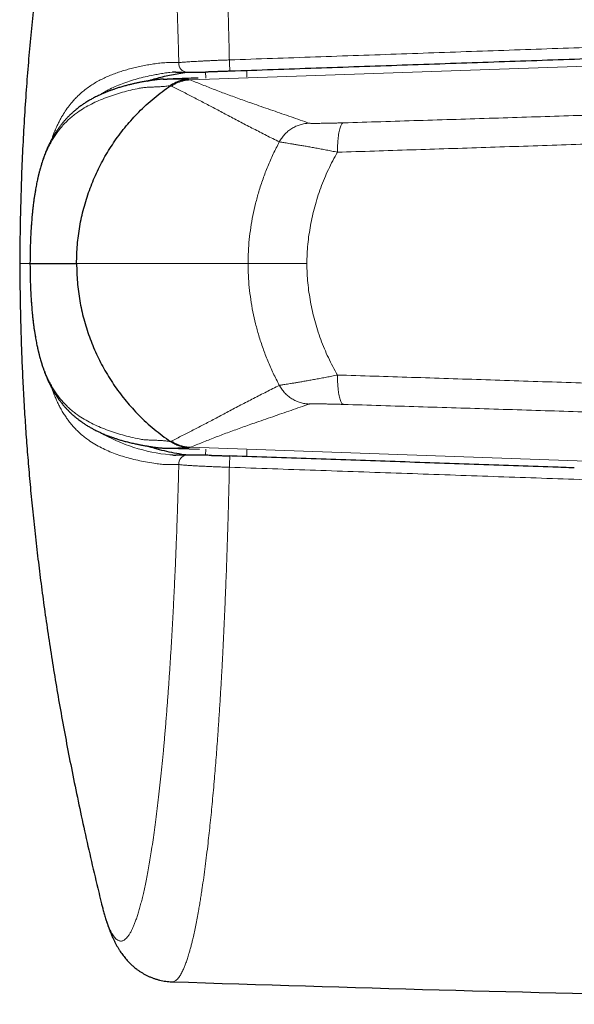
# Model space of a CAD drawing. Header units: millimetres. Extents: x 8 to 834, y 12 to 760.
# Tile 7 of 65: x 372 to 385, y 558 to 580. Entities that reach past the tile are written whole.
import ezdxf

# ---------------------------------------------------------------- set-up
doc = ezdxf.new("R2010")
doc.units = ezdxf.units.MM

msp = doc.modelspace()

# ---------------------------------------------------------------- linework, layer by layer
at = {"color": 252, "linetype": 'Continuous', "lineweight": 0}
for p, q in [((375.852, 578.97), (399.582, 579.799)), ((376.207, 579.011), (376.203, 579.151)), ((377.132, 579.183), (377.135, 579.032)), ((373.277, 574.818), (373.285, 574.818)), ((373.285, 574.818), (377.161, 574.818)), ((378.492, 574.818), (377.161, 574.818)), ((375.852, 570.665), (399.582, 569.837)), ((376.203, 570.485), (376.206, 570.624)), ((377.134, 570.604), (377.131, 570.453))]:
    msp.add_line(p, q, dxfattribs=at)
at = {"color": 7, "linetype": 'Continuous', "lineweight": 30}
for p, q in [((375.244, 578.987), (375.336, 578.988)), ((372.233, 574.818), (373.277, 574.818)), ((372.233, 574.818), (372.234, 574.818)), ((375.244, 570.648), (375.356, 570.647)), ((375.356, 570.646), (376.062, 570.623)), ((376.752, 570.469), (376.752, 570.469)), ((373.82, 560.464), (373.85, 560.343))]:
    msp.add_line(p, q, dxfattribs=at)
at = {"color": 252, "linetype": 'Continuous', "lineweight": 0, "flags": 128}
msp.add_lwpolyline([(375.453, 579.145), (375.446, 579.145), (375.396, 579.141), (375.396, 579.141), (375.396, 579.141)], dxfattribs=at)
at = {"color": 252, "linetype": 'Continuous', "lineweight": 0}
for centre, radius, start, end in [((375.791, 579.341), 0.195, 174.0131, 267.5414), ((379.537, 579.44), 2.798, 180.3518, 185.6111), ((375.778, 574.409), 3.933, 240.1129, 264.4231), ((375.791, 570.294), 0.195, 92.3659, 185.9888), ((379.618, 570.192), 2.879, 174.4843, 179.5952)]:
    msp.add_arc(centre, radius, start, end, dxfattribs=at)
at = {"color": 7, "linetype": 'Continuous', "lineweight": 30}
msp.add_arc((408.634, 1558.906), 1000.876, 268.099513, 269.482671, dxfattribs=at)
at = {"color": 252, "linetype": 'Continuous', "lineweight": 0}
for points, knots in [([(376.739, 579.423), (376.736, 579.543), (376.731, 579.784), (376.722, 580.141), (376.712, 580.496), (376.702, 580.835), (376.692, 581.158), (376.682, 581.465), (376.671, 581.769), (376.659, 582.083), (376.646, 582.405), (376.632, 582.736), (376.617, 583.064), (376.602, 583.387), (376.586, 583.706), (376.568, 584.045), (376.547, 584.401), (376.525, 584.773), (376.501, 585.137), (376.479, 585.459), (376.458, 585.742), (376.44, 585.987), (376.421, 586.228), (376.4, 586.473), (376.379, 586.723), (376.355, 586.975), (376.332, 587.222), (376.307, 587.462), (376.283, 587.696), (376.255, 587.94), (376.225, 588.192), (376.193, 588.45), (376.159, 588.698), (376.13, 588.902), (376.105, 589.069), (376.084, 589.201), (376.063, 589.329), (376.038, 589.469), (376.011, 589.619), (375.98, 589.776), (375.949, 589.925), (375.921, 590.052), (375.895, 590.16), (375.872, 590.251), (375.849, 590.337), (375.822, 590.431), (375.792, 590.528), (375.758, 590.627), (375.724, 590.715), (375.694, 590.786), (375.667, 590.841), (375.643, 590.884), (375.62, 590.923), (375.593, 590.961), (375.563, 590.996), (375.53, 591.025), (375.497, 591.045), (375.467, 591.055), (375.449, 591.055), (375.441, 591.055)], [0, 0, 0, 0, 0.018012, 0.036023, 0.054074, 0.072125, 0.08812, 0.104116, 0.120138, 0.136161, 0.154177, 0.172196, 0.190212, 0.208317, 0.226424, 0.244528, 0.266785, 0.289041, 0.311371, 0.333701, 0.349694, 0.365687, 0.381707, 0.397727, 0.415739, 0.433753, 0.451765, 0.469865, 0.487967, 0.506066, 0.528313, 0.550559, 0.572879, 0.595199, 0.608608, 0.622018, 0.635443, 0.648869, 0.667698, 0.686528, 0.705401, 0.724275, 0.737936, 0.751598, 0.765276, 0.778954, 0.798551, 0.818149, 0.837795, 0.857442, 0.870909, 0.884375, 0.897857, 0.91134, 0.930249, 0.949159, 0.968112, 0.987066, 1, 1, 1, 1]), ([(373.849, 589.292), (373.85, 589.294), (373.862, 589.343), (373.885, 589.431), (373.921, 589.556), (373.958, 589.67), (373.996, 589.774), (374.034, 589.865), (374.072, 589.942), (374.109, 590.005), (374.146, 590.055), (374.184, 590.093), (374.221, 590.12), (374.259, 590.134), (374.297, 590.137), (374.335, 590.127), (374.374, 590.105), (374.414, 590.07), (374.454, 590.021), (374.494, 589.96), (374.534, 589.886), (374.572, 589.802), (374.61, 589.708), (374.647, 589.602), (374.684, 589.485), (374.721, 589.356), (374.757, 589.217), (374.793, 589.067), (374.829, 588.904), (374.866, 588.727), (374.902, 588.535), (374.938, 588.331), (374.973, 588.12), (375.006, 587.902), (375.038, 587.678), (375.07, 587.444), (375.101, 587.201), (375.132, 586.949), (375.161, 586.687), (375.19, 586.417), (375.219, 586.133), (375.248, 585.835), (375.276, 585.523), (375.303, 585.203), (375.329, 584.879), (375.353, 584.552), (375.376, 584.223), (375.399, 583.887), (375.42, 583.544), (375.441, 583.195), (375.461, 582.839), (375.48, 582.477), (375.498, 582.103), (375.515, 581.717), (375.532, 581.318), (375.548, 580.914), (375.562, 580.517), (375.575, 580.128), (375.586, 579.747), (375.593, 579.49), (375.597, 579.362)], [0, 0, 0, 0, 0.000697, 0.017929, 0.035161, 0.053419, 0.071684, 0.08995, 0.108207, 0.125562, 0.142923, 0.160284, 0.177639, 0.195135, 0.212632, 0.229851, 0.247071, 0.265347, 0.283632, 0.301916, 0.320192, 0.33745, 0.354715, 0.371979, 0.389237, 0.406631, 0.424025, 0.441153, 0.458281, 0.476419, 0.494564, 0.51271, 0.530848, 0.548039, 0.565237, 0.582434, 0.599626, 0.616817, 0.634015, 0.651213, 0.668404, 0.686455, 0.704514, 0.722573, 0.740624, 0.757823, 0.775028, 0.792233, 0.809432, 0.82663, 0.843836, 0.861041, 0.87824, 0.896308, 0.914384, 0.93246, 0.950529, 0.967018, 0.983511, 1, 1, 1, 1]), ([(376.739, 579.423), (377.388, 579.446), (378.685, 579.491), (380.632, 579.559), (382.579, 579.627), (384.526, 579.695), (386.473, 579.763), (388.42, 579.831), (390.368, 579.899), (392.879, 579.988), (395.956, 580.096), (398.384, 580.182), (399.597, 580.224)], [0, 0, 0, 0, 0.085175, 0.170351, 0.255526, 0.340705, 0.425884, 0.511066, 0.596248, 0.681431, 0.840714, 1, 1, 1, 1]), ([(372.725, 577.633), (372.734, 577.658), (372.752, 577.712), (372.788, 577.802), (372.827, 577.895), (372.869, 577.985), (372.908, 578.061), (372.948, 578.134), (373.002, 578.225), (373.073, 578.331), (373.151, 578.432), (373.226, 578.519), (373.297, 578.593), (373.381, 578.672), (373.474, 578.749), (373.578, 578.825), (373.684, 578.894), (373.794, 578.956), (373.906, 579.013), (374.022, 579.065), (374.141, 579.112), (374.263, 579.154), (374.388, 579.193), (374.516, 579.229), (374.647, 579.261), (374.782, 579.29), (374.921, 579.315), (375.062, 579.338), (375.207, 579.357), (375.384, 579.366), (375.515, 579.363), (375.597, 579.362)], [0, 0, 0, 0, 0.014486, 0.030825, 0.056312, 0.075506, 0.0947, 0.113929, 0.133158, 0.171778, 0.210434, 0.236273, 0.267681, 0.299099, 0.338478, 0.377856, 0.417282, 0.456709, 0.496119, 0.535529, 0.574963, 0.614398, 0.654156, 0.693915, 0.733689, 0.773463, 0.813788, 0.854114, 0.894468, 0.93482, 1, 1, 1, 1]), ([(375.597, 579.362), (375.605, 579.363), (375.622, 579.365), (375.652, 579.368), (375.685, 579.371), (375.727, 579.374), (375.779, 579.378), (375.843, 579.382), (375.915, 579.387), (375.991, 579.391), (376.072, 579.395), (376.157, 579.4), (376.247, 579.404), (376.34, 579.408), (376.436, 579.412), (376.535, 579.416), (376.636, 579.419), (376.704, 579.422), (376.739, 579.423)], [0, 0, 0, 0, 0.048002, 0.096301, 0.144751, 0.193508, 0.260194, 0.327294, 0.395717, 0.464604, 0.530299, 0.59687, 0.66389, 0.731836, 0.797703, 0.864019, 0.931762, 1, 1, 1, 1]), ([(375.396, 579.141), (375.396, 579.141), (375.351, 579.136), (375.264, 579.124), (375.139, 579.103), (374.995, 579.076), (374.832, 579.042), (374.654, 578.997), (374.482, 578.946), (374.315, 578.887), (374.154, 578.821), (374.015, 578.753), (373.903, 578.691), (373.844, 578.653), (373.818, 578.636)], [0, 0, 0, 0, 0.00001, 0.072325, 0.144647, 0.21697, 0.325545, 0.43412, 0.542867, 0.651636, 0.759875, 0.868146, 0.941708, 1, 1, 1, 1]), ([(375.408, 578.841), (375.372, 578.836), (375.301, 578.827), (375.198, 578.818), (375.098, 578.813), (375, 578.809), (374.903, 578.805), (374.808, 578.801), (374.671, 578.776), (374.511, 578.745), (374.322, 578.692), (374.138, 578.637), (373.959, 578.574), (373.784, 578.504), (373.618, 578.426), (373.459, 578.339), (373.326, 578.252), (373.216, 578.17), (373.127, 578.095), (373.04, 578.013), (372.957, 577.923), (372.883, 577.832), (372.817, 577.74), (372.758, 577.65), (372.701, 577.551), (372.646, 577.445), (372.597, 577.336), (372.553, 577.226), (372.514, 577.116), (372.477, 576.997), (372.443, 576.878), (372.414, 576.759), (372.388, 576.644), (372.364, 576.52), (372.342, 576.392), (372.322, 576.261), (372.304, 576.127), (372.288, 575.985), (372.274, 575.836), (372.263, 575.688), (372.253, 575.545), (372.246, 575.407), (372.241, 575.266), (372.236, 575.121), (372.233, 574.971), (372.233, 574.87), (372.233, 574.818)], [0, 0, 0, 0, 0.0227572, 0.04546, 0.0682347, 0.0910477, 0.1138763, 0.1365244, 0.1589008, 0.2009079, 0.2428917, 0.2848532, 0.3297783, 0.3746757, 0.4195581, 0.4644038, 0.5091672, 0.5376105, 0.5660425, 0.5944345, 0.6227599, 0.6509958, 0.6731092, 0.6951553, 0.7171295, 0.73903, 0.7608654, 0.7782059, 0.7955411, 0.8128504, 0.830066, 0.8434901, 0.8568025, 0.8700527, 0.8832327, 0.89508, 0.9067368, 0.91835, 0.9299952, 0.9415624, 0.951121, 0.9606556, 0.9702521, 0.9799901, 0.9897822, 1, 1, 1, 1]), ([(375.336, 578.988), (375.354, 578.989), (375.421, 578.99), (375.538, 578.988), (375.683, 578.984), (375.77, 578.981), (375.814, 578.98)], [0, 0, 0, 0, 0.108146, 0.405074, 0.702208, 1, 1, 1, 1]), ([(375.427, 578.829), (375.424, 578.831), (375.418, 578.836), (375.416, 578.843), (375.415, 578.846)], [0, 0, 0, 0, 0.4998892, 1, 1, 1, 1]), ([(375.852, 578.97), (375.827, 578.969), (375.777, 578.966), (375.702, 578.952), (375.629, 578.931), (375.558, 578.904), (375.49, 578.87), (375.448, 578.843), (375.427, 578.829)], [0, 0, 0, 0, 0.165418, 0.33233, 0.5, 0.66767, 0.834582, 1, 1, 1, 1]), ([(377.868, 577.571), (377.771, 577.619), (377.575, 577.717), (377.285, 577.865), (376.997, 578.014), (376.714, 578.164), (376.441, 578.309), (376.178, 578.448), (375.923, 578.58), (375.675, 578.708), (375.51, 578.789), (375.427, 578.829)], [0, 0, 0, 0, 0.1119912, 0.2239828, 0.3359774, 0.4479783, 0.5599865, 0.6699961, 0.7800044, 0.8900056, 1, 1, 1, 1]), ([(375.814, 578.98), (375.822, 578.978), (375.837, 578.975), (375.847, 578.972), (375.852, 578.97)], [0, 0, 0, 0, 0.500128, 1, 1, 1, 1]), ([(375.852, 578.97), (375.944, 578.934), (376.126, 578.862), (376.405, 578.751), (376.694, 578.641), (376.994, 578.532), (377.336, 578.411), (377.719, 578.279), (378.133, 578.136), (378.407, 578.04), (378.544, 577.992)], [0, 0, 0, 0, 0.112003, 0.224002, 0.335997, 0.447993, 0.559991, 0.706659, 0.853329, 1, 1, 1, 1]), ([(379.317, 578.001), (379.6, 578.01), (380.165, 578.027), (381.014, 578.053), (381.864, 578.08), (382.714, 578.106), (383.56, 578.133), (384.403, 578.16), (385.243, 578.187), (386.083, 578.214), (386.995, 578.244), (387.978, 578.277), (389.031, 578.312), (390.086, 578.347), (391.143, 578.383), (392.2, 578.42), (393.259, 578.456), (393.966, 578.481), (394.32, 578.493)], [0, 0, 0, 0, 0.057372, 0.114598, 0.17171, 0.22874, 0.285725, 0.34169, 0.397668, 0.453667, 0.509694, 0.579598, 0.649549, 0.71954, 0.789565, 0.859628, 0.929752, 1, 1, 1, 1]), ([(378.544, 577.992), (378.51, 577.99), (378.442, 577.985), (378.341, 577.961), (378.243, 577.924), (378.149, 577.874), (378.062, 577.811), (377.986, 577.739), (377.92, 577.659), (377.885, 577.6), (377.868, 577.571)], [0, 0, 0, 0, 0.121274, 0.245686, 0.372283, 0.5, 0.627717, 0.754314, 0.878726, 1, 1, 1, 1]), ([(378.544, 577.992), (378.547, 577.991), (378.553, 577.99), (378.577, 577.989), (378.612, 577.988), (378.658, 577.988), (378.714, 577.988), (378.779, 577.989), (378.853, 577.99), (378.935, 577.991), (379.023, 577.993), (379.117, 577.996), (379.215, 577.998), (379.283, 578), (379.317, 578.001)], [0, 0, 0, 0, 0.080836, 0.161276, 0.242242, 0.323763, 0.405514, 0.487771, 0.570788, 0.654788, 0.739816, 0.825801, 0.912595, 1, 1, 1, 1]), ([(379.317, 578.001), (379.311, 578), (379.299, 577.996), (379.282, 577.979), (379.265, 577.951), (379.249, 577.913), (379.234, 577.865), (379.221, 577.807), (379.209, 577.74), (379.199, 577.667), (379.191, 577.588), (379.186, 577.505), (379.182, 577.421), (379.181, 577.364), (379.181, 577.336)], [0, 0, 0, 0, 0.078347, 0.159284, 0.242418, 0.327281, 0.413336, 0.5, 0.586664, 0.672719, 0.757582, 0.840716, 0.921653, 1, 1, 1, 1]), ([(394.281, 577.854), (393.925, 577.841), (393.212, 577.815), (392.144, 577.776), (391.078, 577.738), (390.013, 577.7), (388.949, 577.662), (387.887, 577.625), (386.893, 577.591), (385.966, 577.559), (385.106, 577.53), (384.247, 577.501), (383.389, 577.473), (382.538, 577.444), (381.693, 577.417), (380.854, 577.39), (380.017, 577.363), (379.46, 577.345), (379.181, 577.336)], [0, 0, 0, 0, 0.070365, 0.140644, 0.210842, 0.280975, 0.351057, 0.421106, 0.491138, 0.548032, 0.604933, 0.661847, 0.718786, 0.775759, 0.831757, 0.887797, 0.943879, 1, 1, 1, 1]), ([(377.161, 574.818), (377.161, 574.818), (377.161, 574.909), (377.166, 575.09), (377.187, 575.362), (377.221, 575.634), (377.269, 575.906), (377.33, 576.177), (377.405, 576.454), (377.497, 576.734), (377.606, 577.018), (377.728, 577.298), (377.822, 577.48), (377.868, 577.571)], [0, 0, 0, 0, 0.000021, 0.094813, 0.189669, 0.28447, 0.381352, 0.478292, 0.575181, 0.680853, 0.786526, 0.893263, 1, 1, 1, 1]), ([(379.181, 577.336), (379.139, 577.345), (379.055, 577.362), (378.931, 577.386), (378.81, 577.409), (378.693, 577.431), (378.581, 577.451), (378.474, 577.47), (378.374, 577.487), (378.28, 577.503), (378.195, 577.517), (378.117, 577.53), (378.049, 577.541), (377.991, 577.55), (377.943, 577.558), (377.906, 577.564), (377.88, 577.568), (377.872, 577.57), (377.868, 577.571)], [0, 0, 0, 0, 0.061346, 0.123048, 0.185018, 0.247171, 0.309432, 0.371749, 0.434095, 0.496481, 0.558973, 0.621628, 0.684494, 0.747643, 0.810751, 0.873635, 0.93661, 1, 1, 1, 1]), ([(379.181, 577.336), (379.145, 577.272), (379.073, 577.143), (378.975, 576.944), (378.885, 576.74), (378.804, 576.532), (378.731, 576.318), (378.668, 576.105), (378.615, 575.894), (378.572, 575.683), (378.537, 575.47), (378.511, 575.254), (378.495, 575.036), (378.493, 574.891), (378.492, 574.818)], [0, 0, 0, 0, 0.083895, 0.167833, 0.251733, 0.337078, 0.422463, 0.507809, 0.58912, 0.670465, 0.751772, 0.834503, 0.917277, 1, 1, 1, 1]), ([(372.232, 574.818), (372.215, 574.818), (372.128, 574.818), (372.051, 574.818), (371.995, 574.818), (372.007, 574.818), (372.008, 574.818)], [0, 0, 0, 0, 0.103977, 0.516082, 0.928858, 1, 1, 1, 1]), ([(375.408, 570.795), (375.372, 570.799), (375.301, 570.808), (375.198, 570.817), (375.098, 570.823), (375, 570.827), (374.903, 570.83), (374.808, 570.834), (374.671, 570.86), (374.511, 570.891), (374.322, 570.943), (374.138, 570.999), (373.959, 571.061), (373.784, 571.132), (373.618, 571.209), (373.459, 571.297), (373.326, 571.383), (373.216, 571.466), (373.127, 571.541), (373.04, 571.622), (372.957, 571.712), (372.883, 571.803), (372.817, 571.895), (372.758, 571.986), (372.701, 572.084), (372.646, 572.191), (372.597, 572.3), (372.553, 572.41), (372.514, 572.519), (372.477, 572.638), (372.443, 572.758), (372.414, 572.876), (372.388, 572.992), (372.364, 573.116), (372.342, 573.244), (372.322, 573.375), (372.304, 573.509), (372.288, 573.651), (372.274, 573.8), (372.263, 573.947), (372.253, 574.09), (372.246, 574.228), (372.241, 574.37), (372.236, 574.515), (372.233, 574.665), (372.233, 574.766), (372.233, 574.818)], [0, 0, 0, 0, 0.0227572, 0.04546, 0.0682347, 0.0910477, 0.1138763, 0.1365244, 0.1589008, 0.2009079, 0.2428917, 0.2848532, 0.3297783, 0.3746757, 0.4195581, 0.4644038, 0.5091672, 0.5376105, 0.5660425, 0.5944345, 0.6227599, 0.6509958, 0.6731092, 0.6951553, 0.7171295, 0.73903, 0.7608654, 0.7782059, 0.7955411, 0.8128504, 0.830066, 0.8434901, 0.8568025, 0.8700527, 0.8832327, 0.89508, 0.9067368, 0.91835, 0.9299952, 0.9415624, 0.951121, 0.9606556, 0.9702521, 0.9799901, 0.9897822, 1, 1, 1, 1]), ([(377.161, 574.818), (377.161, 574.818), (377.161, 574.727), (377.166, 574.545), (377.187, 574.274), (377.221, 574.002), (377.269, 573.73), (377.33, 573.458), (377.405, 573.182), (377.497, 572.901), (377.606, 572.617), (377.728, 572.337), (377.822, 572.156), (377.868, 572.065)], [0, 0, 0, 0, 0.000021, 0.094813, 0.189669, 0.28447, 0.381352, 0.478292, 0.575181, 0.680853, 0.786526, 0.893263, 1, 1, 1, 1]), ([(379.181, 572.299), (379.145, 572.364), (379.073, 572.492), (378.975, 572.691), (378.885, 572.895), (378.804, 573.104), (378.731, 573.317), (378.668, 573.53), (378.615, 573.742), (378.572, 573.952), (378.537, 574.165), (378.511, 574.381), (378.495, 574.599), (378.493, 574.745), (378.492, 574.818)], [0, 0, 0, 0, 0.083895, 0.167833, 0.251733, 0.337078, 0.422463, 0.507809, 0.58912, 0.670465, 0.751772, 0.834503, 0.917277, 1, 1, 1, 1]), ([(379.181, 572.299), (379.139, 572.291), (379.055, 572.273), (378.931, 572.249), (378.81, 572.226), (378.693, 572.205), (378.581, 572.184), (378.474, 572.165), (378.374, 572.148), (378.28, 572.132), (378.195, 572.118), (378.117, 572.105), (378.049, 572.094), (377.991, 572.085), (377.943, 572.077), (377.906, 572.071), (377.88, 572.067), (377.872, 572.066), (377.868, 572.065)], [0, 0, 0, 0, 0.061346, 0.123048, 0.185018, 0.247171, 0.309432, 0.371749, 0.434095, 0.496481, 0.558973, 0.621628, 0.684494, 0.747643, 0.810751, 0.873635, 0.93661, 1, 1, 1, 1]), ([(394.281, 571.782), (393.925, 571.795), (393.212, 571.821), (392.144, 571.86), (391.078, 571.898), (390.013, 571.936), (388.949, 571.973), (387.887, 572.01), (386.893, 572.044), (385.966, 572.076), (385.106, 572.105), (384.247, 572.134), (383.389, 572.163), (382.538, 572.191), (381.693, 572.219), (380.854, 572.246), (380.017, 572.273), (379.46, 572.29), (379.181, 572.299)], [0, 0, 0, 0, 0.070365, 0.140644, 0.210842, 0.280975, 0.351057, 0.421106, 0.491138, 0.548032, 0.604933, 0.661847, 0.718786, 0.775759, 0.831757, 0.887797, 0.943879, 1, 1, 1, 1]), ([(379.317, 571.634), (379.311, 571.636), (379.299, 571.639), (379.282, 571.657), (379.265, 571.684), (379.249, 571.722), (379.234, 571.771), (379.221, 571.829), (379.209, 571.895), (379.199, 571.969), (379.191, 572.048), (379.186, 572.13), (379.182, 572.214), (379.181, 572.271), (379.181, 572.299)], [0, 0, 0, 0, 0.078347, 0.159284, 0.242418, 0.327281, 0.413336, 0.5, 0.586664, 0.672719, 0.757582, 0.840716, 0.921653, 1, 1, 1, 1]), ([(375.597, 570.274), (375.552, 570.273), (375.463, 570.272), (375.332, 570.274), (375.204, 570.28), (375.056, 570.297), (374.891, 570.325), (374.711, 570.36), (374.536, 570.401), (374.365, 570.448), (374.2, 570.502), (374.039, 570.563), (373.883, 570.633), (373.732, 570.712), (373.601, 570.794), (373.489, 570.875), (373.392, 570.953), (373.303, 571.036), (373.222, 571.121), (373.147, 571.209), (373.079, 571.297), (373.018, 571.387), (372.963, 571.476), (372.912, 571.566), (372.866, 571.657), (372.823, 571.749), (372.783, 571.845), (372.75, 571.93), (372.731, 571.985), (372.725, 572.004)], [0, 0, 0, 0, 0.035481, 0.070964, 0.106444, 0.141918, 0.194553, 0.24719, 0.299824, 0.352647, 0.405473, 0.458295, 0.511601, 0.564911, 0.618214, 0.655836, 0.693461, 0.731082, 0.7635, 0.795469, 0.827438, 0.853101, 0.878766, 0.904427, 0.925914, 0.947403, 0.968888, 0.988932, 1, 1, 1, 1]), ([(377.868, 572.065), (377.771, 572.016), (377.575, 571.918), (377.285, 571.77), (376.997, 571.621), (376.714, 571.472), (376.441, 571.326), (376.178, 571.188), (375.923, 571.056), (375.675, 570.927), (375.51, 570.847), (375.427, 570.806)], [0, 0, 0, 0, 0.1119912, 0.2239828, 0.3359774, 0.4479783, 0.5599865, 0.6699961, 0.7800044, 0.8900056, 1, 1, 1, 1]), ([(378.544, 571.643), (378.51, 571.646), (378.442, 571.651), (378.341, 571.675), (378.243, 571.712), (378.149, 571.762), (378.062, 571.824), (377.986, 571.897), (377.92, 571.977), (377.885, 572.036), (377.868, 572.065)], [0, 0, 0, 0, 0.121274, 0.245686, 0.372283, 0.5, 0.627717, 0.754314, 0.878726, 1, 1, 1, 1]), ([(375.852, 570.665), (375.944, 570.701), (376.126, 570.773), (376.405, 570.885), (376.694, 570.994), (376.994, 571.104), (377.336, 571.224), (377.719, 571.356), (378.133, 571.5), (378.407, 571.595), (378.544, 571.643)], [0, 0, 0, 0, 0.112003, 0.224002, 0.335997, 0.447993, 0.559991, 0.706659, 0.853329, 1, 1, 1, 1]), ([(378.544, 571.643), (378.547, 571.644), (378.553, 571.645), (378.577, 571.646), (378.612, 571.647), (378.658, 571.648), (378.714, 571.647), (378.779, 571.647), (378.853, 571.646), (378.935, 571.644), (379.023, 571.642), (379.117, 571.64), (379.215, 571.637), (379.283, 571.635), (379.317, 571.634)], [0, 0, 0, 0, 0.080836, 0.161276, 0.242242, 0.323763, 0.405514, 0.487771, 0.570788, 0.654788, 0.739816, 0.825801, 0.912595, 1, 1, 1, 1]), ([(379.317, 571.634), (379.6, 571.626), (380.165, 571.608), (381.014, 571.582), (381.864, 571.556), (382.714, 571.529), (383.56, 571.503), (384.403, 571.476), (385.243, 571.449), (386.083, 571.421), (386.995, 571.391), (387.978, 571.359), (389.031, 571.324), (390.086, 571.288), (391.143, 571.252), (392.2, 571.216), (393.259, 571.179), (393.966, 571.155), (394.32, 571.142)], [0, 0, 0, 0, 0.057372, 0.114598, 0.17171, 0.22874, 0.285725, 0.34169, 0.397668, 0.453667, 0.509694, 0.579598, 0.649549, 0.71954, 0.789565, 0.859628, 0.929752, 1, 1, 1, 1]), ([(375.356, 570.647), (375.367, 570.647), (375.428, 570.646), (375.538, 570.648), (375.683, 570.651), (375.77, 570.654), (375.814, 570.656)], [0, 0, 0, 0, 0.069993, 0.379623, 0.689469, 1, 1, 1, 1]), ([(375.427, 570.806), (375.424, 570.804), (375.418, 570.8), (375.416, 570.793), (375.415, 570.789)], [0, 0, 0, 0, 0.4998892, 1, 1, 1, 1]), ([(375.852, 570.665), (375.827, 570.667), (375.777, 570.67), (375.702, 570.684), (375.629, 570.704), (375.558, 570.732), (375.49, 570.765), (375.448, 570.793), (375.427, 570.806)], [0, 0, 0, 0, 0.165418, 0.33233, 0.5, 0.66767, 0.834582, 1, 1, 1, 1]), ([(375.814, 570.656), (375.822, 570.657), (375.837, 570.66), (375.847, 570.664), (375.852, 570.665)], [0, 0, 0, 0, 0.500128, 1, 1, 1, 1]), ([(375.396, 570.495), (375.396, 570.495), (375.413, 570.493), (375.432, 570.491), (375.451, 570.491), (375.453, 570.491)], [0, 0, 0, 0, 0.000343, 0.877808, 1, 1, 1, 1]), ([(373.85, 560.343), (373.85, 560.342), (373.86, 560.3), (373.88, 560.224), (373.91, 560.118), (373.941, 560.017), (373.973, 559.923), (374.006, 559.837), (374.039, 559.76), (374.072, 559.695), (374.103, 559.641), (374.134, 559.596), (374.165, 559.56), (374.198, 559.531), (374.231, 559.511), (374.264, 559.501), (374.297, 559.499), (374.329, 559.507), (374.362, 559.523), (374.395, 559.548), (374.429, 559.583), (374.465, 559.63), (374.5, 559.686), (374.533, 559.749), (374.566, 559.82), (374.597, 559.896), (374.629, 559.981), (374.661, 560.076), (374.693, 560.182), (374.725, 560.296), (374.757, 560.417), (374.788, 560.545), (374.818, 560.68), (374.849, 560.825), (374.88, 560.983), (374.911, 561.153), (374.942, 561.332), (374.974, 561.525), (375.006, 561.733), (375.038, 561.956), (375.07, 562.19), (375.101, 562.434), (375.132, 562.689), (375.162, 562.954), (375.191, 563.228), (375.22, 563.513), (375.249, 563.81), (375.276, 564.119), (375.303, 564.436), (375.329, 564.757), (375.353, 565.082), (375.376, 565.41), (375.399, 565.746), (375.42, 566.091), (375.441, 566.444), (375.461, 566.805), (375.48, 567.171), (375.498, 567.546), (375.516, 567.931), (375.532, 568.326), (375.548, 568.725), (375.562, 569.12), (375.575, 569.508), (375.586, 569.889), (375.593, 570.145), (375.597, 570.274)], [0, 0, 0, 0, 0.000438, 0.015172, 0.029907, 0.044641, 0.060505, 0.076374, 0.092244, 0.108108, 0.12256, 0.137014, 0.151466, 0.166695, 0.181929, 0.197163, 0.212393, 0.227127, 0.241864, 0.256599, 0.272476, 0.288358, 0.304241, 0.320118, 0.33449, 0.348864, 0.363236, 0.378379, 0.393526, 0.408674, 0.423817, 0.438458, 0.453102, 0.467744, 0.483505, 0.499271, 0.515037, 0.530798, 0.547927, 0.565059, 0.582188, 0.599568, 0.616957, 0.63435, 0.651739, 0.669119, 0.686984, 0.704857, 0.722731, 0.740596, 0.757732, 0.774872, 0.792008, 0.809396, 0.826795, 0.844197, 0.861596, 0.878985, 0.896866, 0.914754, 0.932643, 0.950524, 0.967015, 0.983509, 1, 1, 1, 1]), ([(376.739, 570.213), (376.736, 570.092), (376.731, 569.852), (376.722, 569.494), (376.712, 569.139), (376.702, 568.8), (376.692, 568.478), (376.682, 568.171), (376.671, 567.867), (376.659, 567.553), (376.646, 567.23), (376.632, 566.899), (376.617, 566.572), (376.602, 566.248), (376.586, 565.929), (376.568, 565.591), (376.547, 565.235), (376.525, 564.863), (376.501, 564.498), (376.479, 564.176), (376.458, 563.894), (376.44, 563.648), (376.421, 563.408), (376.4, 563.162), (376.379, 562.913), (376.355, 562.66), (376.332, 562.414), (376.307, 562.173), (376.283, 561.94), (376.255, 561.696), (376.225, 561.443), (376.193, 561.185), (376.159, 560.938), (376.13, 560.733), (376.105, 560.567), (376.084, 560.435), (376.063, 560.307), (376.038, 560.167), (376.011, 560.017), (375.98, 559.859), (375.949, 559.71), (375.921, 559.583), (375.895, 559.475), (375.872, 559.384), (375.849, 559.298), (375.822, 559.205), (375.792, 559.107), (375.758, 559.009), (375.724, 558.92), (375.694, 558.85), (375.667, 558.795), (375.643, 558.751), (375.62, 558.713), (375.593, 558.675), (375.563, 558.64), (375.53, 558.61), (375.497, 558.59), (375.467, 558.581), (375.449, 558.58), (375.441, 558.58)], [0, 0, 0, 0, 0.018012, 0.036023, 0.054074, 0.072125, 0.08812, 0.104116, 0.120138, 0.136161, 0.154177, 0.172196, 0.190212, 0.208317, 0.226424, 0.244528, 0.266785, 0.289041, 0.311371, 0.333701, 0.349694, 0.365687, 0.381707, 0.397727, 0.415739, 0.433753, 0.451765, 0.469865, 0.487967, 0.506066, 0.528313, 0.550559, 0.572879, 0.595198, 0.608608, 0.622018, 0.635443, 0.648869, 0.667698, 0.686528, 0.705401, 0.724275, 0.737936, 0.751598, 0.765276, 0.778954, 0.798551, 0.818148, 0.837795, 0.857442, 0.870908, 0.884375, 0.897857, 0.91134, 0.930249, 0.949158, 0.968112, 0.987066, 1, 1, 1, 1]), ([(376.739, 570.213), (376.694, 570.214), (376.604, 570.217), (376.47, 570.222), (376.341, 570.228), (376.217, 570.233), (376.101, 570.239), (375.991, 570.244), (375.891, 570.25), (375.8, 570.256), (375.729, 570.261), (375.674, 570.266), (375.631, 570.27), (375.608, 570.273), (375.597, 570.274)], [0, 0, 0, 0, 0.089288, 0.178859, 0.268151, 0.357131, 0.446385, 0.535376, 0.625645, 0.716184, 0.806468, 0.870947, 0.935518, 1, 1, 1, 1]), ([(399.597, 569.411), (398.384, 569.454), (395.956, 569.54), (392.879, 569.648), (390.368, 569.736), (388.421, 569.805), (386.474, 569.873), (384.527, 569.941), (382.58, 570.009), (380.633, 570.077), (378.686, 570.145), (377.388, 570.19), (376.739, 570.213)], [0, 0, 0, 0, 0.159284, 0.318569, 0.403744, 0.488919, 0.574095, 0.659272, 0.744453, 0.829634, 0.914817, 1, 1, 1, 1])]:
    msp.add_open_spline(points, degree=3, knots=knots, dxfattribs=at)
at = {"color": 7, "linetype": 'Continuous', "lineweight": 30}
for points, knots in [([(373.826, 589.195), (373.801, 589.093), (373.734, 588.819), (373.628, 588.368), (373.507, 587.838), (373.388, 587.295), (373.274, 586.756), (373.165, 586.221), (373.062, 585.69), (372.962, 585.149), (372.864, 584.597), (372.77, 584.035), (372.681, 583.471), (372.597, 582.906), (372.518, 582.34), (372.444, 581.764), (372.374, 581.179), (372.309, 580.584), (372.249, 579.98), (372.194, 579.366), (372.145, 578.732), (372.102, 578.078), (372.065, 577.404), (372.036, 576.719), (372.016, 576.024), (372.004, 575.389), (372.004, 574.986), (372.004, 574.818)], [0, 0, 0, 0, 0.0217619, 0.0585381, 0.0960992, 0.1344453, 0.1735767, 0.2101374, 0.2473588, 0.2852417, 0.3237871, 0.3629962, 0.4028705, 0.4415546, 0.4808482, 0.5207537, 0.5612733, 0.6024098, 0.6441665, 0.6865467, 0.7295544, 0.7752879, 0.8217205, 0.8688586, 0.9167092, 0.9652805, 1, 1, 1, 1]), ([(394.214, 579.772), (393.585, 579.75), (392.306, 579.705), (390.378, 579.638), (388.432, 579.571), (386.485, 579.503), (384.538, 579.436), (382.592, 579.368), (380.645, 579.301), (378.699, 579.234), (377.401, 579.189), (376.752, 579.167)], [0, 0, 0, 0, 0.108184, 0.219656, 0.331128, 0.442602, 0.554076, 0.665556, 0.777036, 0.888518, 1, 1, 1, 1]), ([(374.889, 578.945), (374.902, 578.95), (374.963, 578.971), (375.076, 579.004), (375.229, 579.045), (375.39, 579.081), (375.557, 579.113), (375.686, 579.134), (375.76, 579.144), (375.774, 579.146)], [0, 0, 0, 0, 0.048473, 0.222671, 0.402643, 0.58264, 0.768411, 0.954206, 1, 1, 1, 1]), ([(375.53, 579.147), (375.518, 579.146), (375.492, 579.146), (375.467, 579.145), (375.453, 579.145)], [0, 0, 0, 0, 0.451401, 1, 1, 1, 1]), ([(375.526, 579.147), (375.533, 579.147), (375.558, 579.147), (375.607, 579.147), (375.685, 579.147), (375.744, 579.146), (375.782, 579.146)], [0, 0, 0, 0, 0.087642, 0.321907, 0.563222, 1, 1, 1, 1]), ([(375.783, 579.146), (375.788, 579.146), (375.801, 579.146), (375.825, 579.146), (375.855, 579.146), (375.887, 579.146), (375.923, 579.146), (375.96, 579.147), (376.001, 579.147), (376.043, 579.148), (376.088, 579.148), (376.135, 579.149), (376.184, 579.15), (376.227, 579.151), (376.253, 579.152), (376.262, 579.152)], [0, 0, 0, 0, 0.056906, 0.144394, 0.229822, 0.313398, 0.39619, 0.478364, 0.559993, 0.641113, 0.721752, 0.801939, 0.881512, 0.960138, 1, 1, 1, 1]), ([(376.752, 579.167), (376.724, 579.166), (376.668, 579.164), (376.584, 579.161), (376.501, 579.159), (376.419, 579.156), (376.341, 579.154), (376.291, 579.153), (376.267, 579.152), (376.267, 579.152)], [0, 0, 0, 0, 0.164859, 0.329718, 0.499442, 0.669168, 0.833973, 0.99878, 1, 1, 1, 1]), ([(375.247, 578.988), (375.237, 578.987), (375.218, 578.987), (375.192, 578.985), (375.169, 578.984), (375.15, 578.982), (375.137, 578.981), (375.124, 578.979), (375.115, 578.978), (375.109, 578.977), (375.102, 578.976), (375.092, 578.975), (375.076, 578.973), (375.054, 578.97), (375.029, 578.966), (375.001, 578.962), (374.972, 578.958), (374.942, 578.954), (374.914, 578.949), (374.879, 578.944), (374.838, 578.937), (374.792, 578.929), (374.749, 578.921), (374.711, 578.913), (374.675, 578.906), (374.64, 578.898), (374.606, 578.891), (374.571, 578.883), (374.536, 578.875), (374.498, 578.866), (374.458, 578.856), (374.417, 578.846), (374.374, 578.834), (374.33, 578.822), (374.285, 578.809), (374.242, 578.796), (374.2, 578.783), (374.161, 578.77), (374.126, 578.758), (374.096, 578.748), (374.067, 578.738), (374.039, 578.727), (374.009, 578.716), (373.975, 578.703), (373.939, 578.689), (373.903, 578.674), (373.867, 578.658), (373.833, 578.643), (373.797, 578.626), (373.757, 578.607), (373.714, 578.586), (373.671, 578.564), (373.631, 578.542), (373.594, 578.521), (373.556, 578.499), (373.517, 578.475), (373.48, 578.452), (373.445, 578.428), (373.412, 578.406), (373.377, 578.381), (373.338, 578.352), (373.295, 578.318), (373.257, 578.287), (373.224, 578.259), (373.197, 578.235), (373.168, 578.209), (373.142, 578.184), (373.118, 578.161), (373.1, 578.142), (373.083, 578.125), (373.068, 578.11), (373.055, 578.095), (373.041, 578.08), (373.025, 578.063), (373.007, 578.042), (372.988, 578.019), (372.966, 577.993), (372.943, 577.964), (372.919, 577.934), (372.898, 577.905), (372.877, 577.876), (372.855, 577.845), (372.833, 577.813), (372.811, 577.779), (372.79, 577.745), (372.77, 577.711), (372.75, 577.677), (372.731, 577.643), (372.714, 577.612), (372.699, 577.584), (372.687, 577.559), (372.674, 577.534), (372.661, 577.507), (372.647, 577.477), (372.63, 577.441), (372.613, 577.4), (372.593, 577.354), (372.566, 577.286), (372.533, 577.196), (372.503, 577.104), (372.482, 577.034), (372.469, 576.988), (372.457, 576.945), (372.447, 576.91), (372.44, 576.882), (372.435, 576.861), (372.431, 576.845), (372.428, 576.832), (372.424, 576.819), (372.42, 576.802), (372.415, 576.779), (372.408, 576.747), (372.399, 576.707), (372.388, 576.658), (372.377, 576.599), (372.365, 576.536), (372.353, 576.468), (372.341, 576.397), (372.329, 576.317), (372.316, 576.229), (372.304, 576.131), (372.292, 576.023), (372.28, 575.909), (372.27, 575.789), (372.261, 575.665), (372.252, 575.533), (372.246, 575.402), (372.24, 575.272), (372.237, 575.144), (372.234, 575.011), (372.233, 574.901), (372.232, 574.836), (372.232, 574.818)], [0, 0, 0, 0, 0.0049603, 0.0093302, 0.0131071, 0.0163756, 0.0191563, 0.020965, 0.0223115, 0.0232604, 0.0243256, 0.0255415, 0.02913, 0.033491, 0.0386094, 0.0449348, 0.0517239, 0.0582867, 0.0646131, 0.0707047, 0.0821636, 0.0926944, 0.1023628, 0.1114169, 0.1198839, 0.1279214, 0.136325, 0.1444462, 0.1530338, 0.1621918, 0.1719215, 0.1822191, 0.1924972, 0.2042508, 0.2153715, 0.225971, 0.2366217, 0.2474048, 0.2557885, 0.2636175, 0.27087, 0.2779344, 0.2856473, 0.2945674, 0.3042381, 0.3139878, 0.3234215, 0.3325389, 0.3415004, 0.3527182, 0.3647368, 0.3767433, 0.387683, 0.3978643, 0.4084085, 0.4196359, 0.4303869, 0.4402491, 0.4498359, 0.4593889, 0.4715184, 0.4843948, 0.497924, 0.5061483, 0.5145595, 0.5234307, 0.5329744, 0.5395667, 0.5456194, 0.5510411, 0.5558323, 0.5600032, 0.5641919, 0.5696443, 0.5756536, 0.5822189, 0.5892341, 0.5979755, 0.6061201, 0.6136694, 0.6210422, 0.6288076, 0.6369668, 0.6450277, 0.653313, 0.661092, 0.6687663, 0.676361, 0.6835744, 0.6890541, 0.6942101, 0.6990503, 0.7042931, 0.7104122, 0.717274, 0.7249788, 0.733526, 0.7427359, 0.7611453, 0.7793762, 0.7864783, 0.7934949, 0.799731, 0.8049592, 0.8085232, 0.8114052, 0.8136077, 0.8151329, 0.8165683, 0.8187912, 0.8218075, 0.8260375, 0.831217, 0.837341, 0.8444188, 0.8524427, 0.8596396, 0.8674353, 0.8758046, 0.8846974, 0.8941343, 0.9041678, 0.9148475, 0.924662, 0.9348844, 0.9454886, 0.9565388, 0.9657605, 0.9753755, 0.9855107, 0.9958581, 1, 1, 1, 1]), ([(373.285, 574.818), (373.289, 574.958), (373.296, 575.24), (373.353, 575.658), (373.442, 576.071), (373.569, 576.474), (373.729, 576.864), (373.922, 577.24), (374.148, 577.597), (374.403, 577.933), (374.697, 578.258), (375.03, 578.567), (375.283, 578.751), (375.41, 578.842)], [0, 0, 0, 0, 0.089092, 0.178184, 0.267274, 0.356365, 0.445458, 0.53455, 0.623643, 0.712736, 0.801827, 0.900912, 1, 1, 1, 1]), ([(376.037, 579.013), (375.982, 579.011), (375.748, 579.003), (375.515, 578.995), (375.336, 578.989)], [0, 0, 0, 0, 0.234498, 1, 1, 1, 1]), ([(375.814, 578.98), (375.778, 578.977), (375.707, 578.971), (375.603, 578.943), (375.502, 578.902), (375.442, 578.863), (375.411, 578.843)], [0, 0, 0, 0, 0.247799, 0.498727, 0.750304, 1, 1, 1, 1]), ([(372.004, 574.818), (372.003, 574.729), (372.003, 574.476), (372.008, 574.056), (372.018, 573.552), (372.033, 573.035), (372.053, 572.506), (372.079, 571.964), (372.11, 571.426), (372.146, 570.891), (372.187, 570.361), (372.234, 569.821), (372.287, 569.269), (372.346, 568.707), (372.411, 568.144), (372.482, 567.579), (372.558, 567.012), (372.641, 566.437), (372.731, 565.851), (372.828, 565.256), (372.933, 564.651), (373.046, 564.036), (373.169, 563.401), (373.302, 562.747), (373.447, 562.071), (373.601, 561.386), (373.726, 560.849), (373.802, 560.541), (373.821, 560.465)], [0, 0, 0, 0, 0.018407, 0.052283, 0.087024, 0.122637, 0.159126, 0.196498, 0.23476, 0.27062, 0.307239, 0.344622, 0.382775, 0.421705, 0.461418, 0.500064, 0.539435, 0.57954, 0.620385, 0.661977, 0.704323, 0.747431, 0.791308, 0.838108, 0.88577, 0.934302, 0.983716, 1, 1, 1, 1]), ([(372.232, 574.818), (372.232, 574.799), (372.233, 574.734), (372.234, 574.624), (372.237, 574.491), (372.24, 574.364), (372.246, 574.234), (372.252, 574.102), (372.261, 573.97), (372.27, 573.847), (372.28, 573.727), (372.292, 573.612), (372.304, 573.504), (372.316, 573.406), (372.329, 573.318), (372.341, 573.239), (372.353, 573.168), (372.365, 573.1), (372.377, 573.036), (372.388, 572.978), (372.399, 572.929), (372.408, 572.889), (372.415, 572.856), (372.421, 572.833), (372.424, 572.817), (372.427, 572.806), (372.43, 572.796), (372.433, 572.783), (372.437, 572.767), (372.443, 572.743), (372.451, 572.711), (372.463, 572.668), (372.476, 572.62), (372.494, 572.561), (372.516, 572.494), (372.539, 572.426), (372.561, 572.366), (372.581, 572.313), (372.601, 572.264), (372.62, 572.219), (372.637, 572.181), (372.652, 572.147), (372.665, 572.12), (372.677, 572.096), (372.688, 572.073), (372.7, 572.05), (372.715, 572.021), (372.734, 571.987), (372.756, 571.948), (372.779, 571.908), (372.804, 571.868), (372.831, 571.827), (372.858, 571.786), (372.883, 571.75), (372.906, 571.719), (372.929, 571.689), (372.953, 571.658), (372.978, 571.627), (373.003, 571.597), (373.027, 571.571), (373.048, 571.547), (373.069, 571.525), (373.093, 571.5), (373.121, 571.472), (373.151, 571.443), (373.181, 571.415), (373.209, 571.389), (373.244, 571.359), (373.286, 571.324), (373.333, 571.287), (373.375, 571.257), (373.41, 571.231), (373.44, 571.21), (373.472, 571.189), (373.506, 571.167), (373.541, 571.146), (373.577, 571.124), (373.611, 571.105), (373.644, 571.086), (373.679, 571.067), (373.717, 571.048), (373.754, 571.029), (373.791, 571.012), (373.828, 570.995), (373.868, 570.977), (373.911, 570.958), (373.955, 570.94), (373.998, 570.924), (374.035, 570.91), (374.067, 570.898), (374.096, 570.888), (374.127, 570.877), (374.16, 570.866), (374.196, 570.854), (374.234, 570.842), (374.275, 570.829), (374.317, 570.817), (374.362, 570.804), (374.409, 570.792), (374.459, 570.779), (374.51, 570.766), (374.56, 570.755), (374.606, 570.744), (374.647, 570.736), (374.683, 570.728), (374.718, 570.721), (374.755, 570.714), (374.796, 570.706), (374.84, 570.698), (374.879, 570.692), (374.912, 570.687), (374.937, 570.683), (374.964, 570.679), (374.991, 570.675), (375.017, 570.671), (375.042, 570.667), (375.063, 570.665), (375.078, 570.662), (375.089, 570.661), (375.1, 570.66), (375.109, 570.658), (375.118, 570.657), (375.13, 570.656), (375.145, 570.654), (375.163, 570.652), (375.188, 570.651), (375.216, 570.649), (375.236, 570.648), (375.247, 570.648)], [0, 0, 0, 0, 0.0041381, 0.0144856, 0.0246208, 0.0342359, 0.0434576, 0.0545078, 0.065112, 0.0753345, 0.085149, 0.0958288, 0.1058624, 0.1152992, 0.1241922, 0.1325615, 0.1403571, 0.1475541, 0.1555615, 0.1626271, 0.1687429, 0.1739183, 0.1781484, 0.1814271, 0.1833326, 0.1846463, 0.1858157, 0.1874837, 0.1896562, 0.1923347, 0.1973051, 0.2034241, 0.2106582, 0.2182361, 0.2302274, 0.2423068, 0.2515066, 0.2607478, 0.2697902, 0.2780203, 0.2854077, 0.2919516, 0.2973481, 0.3020002, 0.3065308, 0.3113386, 0.316424, 0.3248151, 0.3336355, 0.3425436, 0.3518185, 0.3619029, 0.3722732, 0.3820192, 0.3893457, 0.3971384, 0.4055271, 0.4145117, 0.4232682, 0.4310875, 0.4379671, 0.4443206, 0.4519432, 0.4610437, 0.4710902, 0.4805354, 0.4893176, 0.4978107, 0.5128775, 0.5271964, 0.5406103, 0.5494542, 0.5583177, 0.567342, 0.5770664, 0.5874813, 0.5975207, 0.6069401, 0.6158568, 0.6255765, 0.6360822, 0.6464886, 0.6562948, 0.6655153, 0.6766385, 0.688236, 0.7002549, 0.7115808, 0.7217647, 0.7289886, 0.7363832, 0.7443781, 0.752944, 0.7615964, 0.7719116, 0.782123, 0.7927158, 0.8038996, 0.8156742, 0.8276577, 0.8408441, 0.8529629, 0.8641332, 0.8745521, 0.8822192, 0.8903813, 0.899075, 0.9083362, 0.9183988, 0.9292962, 0.9348243, 0.9405464, 0.9464637, 0.9525772, 0.9586243, 0.9639791, 0.9686148, 0.9711127, 0.9733362, 0.9752356, 0.9767908, 0.9782287, 0.979841, 0.9823673, 0.9858405, 0.9898482, 0.994565, 1, 1, 1, 1]), ([(373.285, 574.818), (373.289, 574.677), (373.296, 574.396), (373.353, 573.977), (373.442, 573.565), (373.569, 573.162), (373.729, 572.771), (373.922, 572.396), (374.148, 572.039), (374.403, 571.702), (374.697, 571.378), (375.03, 571.069), (375.283, 570.885), (375.41, 570.793)], [0, 0, 0, 0, 0.089092, 0.178184, 0.267274, 0.356365, 0.445458, 0.53455, 0.623643, 0.712736, 0.801827, 0.900912, 1, 1, 1, 1]), ([(375.789, 570.49), (375.767, 570.492), (375.666, 570.502), (375.492, 570.535), (375.269, 570.58), (375.067, 570.632), (374.944, 570.672), (374.888, 570.69)], [0, 0, 0, 0, 0.0683244, 0.3124814, 0.5566371, 0.8017987, 1, 1, 1, 1]), ([(375.814, 570.656), (375.778, 570.659), (375.707, 570.664), (375.603, 570.693), (375.502, 570.734), (375.442, 570.773), (375.411, 570.792)], [0, 0, 0, 0, 0.247799, 0.498727, 0.750304, 1, 1, 1, 1]), ([(375.453, 570.491), (375.467, 570.49), (375.492, 570.489), (375.519, 570.489), (375.531, 570.489)], [0, 0, 0, 0, 0.540283, 1, 1, 1, 1]), ([(375.783, 570.49), (375.755, 570.489), (375.696, 570.488), (375.62, 570.488), (375.561, 570.488), (375.535, 570.489), (375.527, 570.489)], [0, 0, 0, 0, 0.31331, 0.669975, 0.898858, 1, 1, 1, 1]), ([(376.333, 570.482), (376.325, 570.482), (376.299, 570.482), (376.255, 570.483), (376.204, 570.485), (376.155, 570.486), (376.107, 570.487), (376.062, 570.487), (376.019, 570.488), (375.978, 570.489), (375.94, 570.489), (375.904, 570.489), (375.871, 570.49), (375.84, 570.49), (375.812, 570.49), (375.793, 570.49), (375.784, 570.489), (375.783, 570.489)], [0, 0, 0, 0, 0.0313931, 0.1027483, 0.1742812, 0.245901, 0.3174233, 0.3888155, 0.4609572, 0.5335965, 0.6067512, 0.6804337, 0.7546624, 0.8294789, 0.9049383, 0.9812261, 1, 1, 1, 1]), ([(376.335, 570.481), (376.336, 570.481), (376.363, 570.481), (376.418, 570.479), (376.498, 570.477), (376.581, 570.475), (376.666, 570.472), (376.723, 570.47), (376.752, 570.469)], [0, 0, 0, 0, 0.0119423, 0.2115362, 0.4057974, 0.6000563, 0.8000286, 1, 1, 1, 1]), ([(384.534, 570.2), (384.373, 570.205), (383.618, 570.232), (382.269, 570.278), (380.486, 570.34), (378.7, 570.402), (377.455, 570.445), (376.806, 570.467), (376.752, 570.469)], [0, 0, 0, 0, 0.062018, 0.29086, 0.52003, 0.749531, 0.979363, 1, 1, 1, 1]), ([(373.851, 560.338), (373.859, 560.306), (373.876, 560.24), (373.903, 560.14), (373.933, 560.038), (373.966, 559.933), (374.001, 559.829), (374.037, 559.731), (374.073, 559.644), (374.107, 559.566), (374.14, 559.497), (374.173, 559.433), (374.206, 559.374), (374.239, 559.319), (374.272, 559.267), (374.305, 559.218), (374.34, 559.172), (374.375, 559.127), (374.411, 559.084), (374.449, 559.042), (374.489, 559), (374.533, 558.958), (374.579, 558.918), (374.626, 558.879), (374.676, 558.842), (374.73, 558.805), (374.786, 558.77), (374.844, 558.738), (374.904, 558.708), (374.967, 558.681), (375.031, 558.657), (375.096, 558.636), (375.163, 558.618), (375.231, 558.603), (375.3, 558.591), (375.369, 558.584), (375.417, 558.58), (375.441, 558.58), (375.442, 558.58)], [0, 0, 0, 0, 0.045873, 0.09688, 0.149529, 0.204206, 0.263504, 0.3173, 0.365533, 0.408274, 0.445515, 0.480264, 0.511728, 0.540649, 0.567476, 0.59256, 0.616182, 0.63857, 0.659913, 0.680368, 0.70007, 0.72123, 0.741624, 0.760034, 0.779822, 0.799231, 0.818304, 0.837102, 0.855672, 0.874052, 0.892273, 0.91036, 0.92833, 0.946199, 0.963981, 0.981686, 0.999327, 1, 1, 1, 1])]:
    msp.add_open_spline(points, degree=3, knots=knots, dxfattribs=at)

doc.saveas('drawing.dxf')
